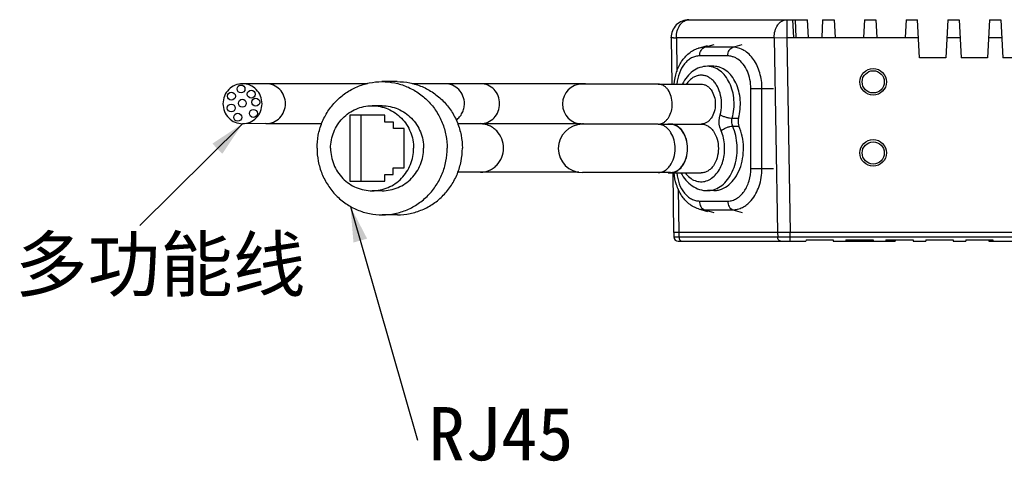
# Model space of a CAD drawing. Header units: millimetres. Extents: x 981 to 1872, y 361 to 991.
# Tile 38 of 62: x 1464 to 1575, y 676 to 725. Entities that reach past the tile are written whole.
import ezdxf

# ---------------------------------------------------------------- set-up
doc = ezdxf.new("R2010")
doc.units = ezdxf.units.MM
doc.header["$LTSCALE"] = 46.2
doc.layers.get('0').update_dxf_attribs({"linetype": 'CONTINUOUS'})
doc.styles.get("Standard").update_dxf_attribs({"font": 'simfang.ttf'})
doc.dimstyles.get("Standard").update_dxf_attribs({"dimtxt": 4, "dimasz": 4, "dimexe": 2, "dimexo": 0, "dimtad": 1, "dimdsep": 46, "dimtxsty": 'Standard', "dimblk": '_FILLED', "dimblk1": '_FILLED', "dimblk2": '_FILLED', "dimcen": 0.09, "dimazin": 2, "dimtol": 1, "dimtp": 0.01, "dimtm": 0.01, "dimtfac": 1, "dimtofl": 0, "dimtmove": 0, "dimatfit": 3, "dimldrblk": '_FILLED', "dimfxl": 1, "dimtolj": 1, "dimarcsym": 0})

# ---------------------------------------------------------------- blocks, each defined once
blk = doc.blocks.new('_FILLED')
at = {"color": 0, "linetype": 'ByBlock'}
blk.add_solid([(0, 0), (-1, 0.2), (-1, -0.2)], dxfattribs=at)

msp = doc.modelspace()

# ---------------------------------------------------------------- linework, layer by layer
at = {"color": 7, "linetype": 'Continuous'}
for p, q in [((1539.753, 725.231), (1553.121, 725.231)), ((1551.421, 725.231), (1551.526, 723.231)), ((1553.226, 723.231), (1553.121, 725.231)), ((1554.821, 725.231), (1554.716, 723.231)), ((1554.821, 725.231), (1556.121, 725.231)), ((1556.121, 725.231), (1556.226, 723.231)), ((1559.521, 725.231), (1559.416, 723.231)), ((1559.521, 725.231), (1560.821, 725.231)), ((1560.821, 725.231), (1560.926, 723.231)), ((1564.221, 725.231), (1564.116, 723.231)), ((1564.221, 725.231), (1565.521, 725.231)), ((1565.746, 720.931), (1565.521, 725.231)), ((1568.921, 725.231), (1568.695, 720.931)), ((1568.921, 725.231), (1570.221, 725.231)), ((1570.221, 725.231), (1570.446, 720.931)), ((1573.621, 725.231), (1573.395, 720.931)), ((1573.621, 725.231), (1574.921, 725.231)), ((1574.921, 725.231), (1575.146, 720.931)), ((1537.753, 723.207), (1537.753, 723.256)), ((1537.753, 723.207), (1537.817, 717.981)), ((1551.526, 723.231), (1554.716, 723.231)), ((1556.226, 723.231), (1559.416, 723.231)), ((1560.926, 723.231), (1564.116, 723.231)), ((1540.819, 722.024), (1541.837, 722.338)), ((1568.695, 720.931), (1565.746, 720.931)), ((1573.395, 720.931), (1570.446, 720.931)), ((1578.095, 720.931), (1575.146, 720.931)), ((1542.547, 719.981), (1541.84, 719.981)), ((1492.491, 718.027), (1489.441, 718.021)), ((1506.869, 718.259), (1505.16, 718.256)), ((1512.245, 718.02), (1511.719, 718.02)), ((1516.276, 718.028), (1512.245, 718.02)), ((1527.616, 718.022), (1516.276, 718.028)), ((1527.75, 718.021), (1527.616, 718.022)), ((1536.285, 717.981), (1527.75, 717.988)), ((1536.284, 717.981), (1541.133, 717.981)), ((1505.166, 715.541), (1504.039, 715.539)), ((1492.091, 713.526), (1489.45, 713.521)), ((1501.536, 714.469), (1501.532, 707.042)), ((1505.498, 714.466), (1501.536, 714.469)), ((1502.792, 714.471), (1502.788, 707.045)), ((1505.498, 713.687), (1505.498, 714.466)), ((1506.444, 713.686), (1505.498, 713.687)), ((1506.443, 712.968), (1506.444, 713.686)), ((1516.28, 713.528), (1513.675, 713.523)), ((1516.274, 713.494), (1513.686, 713.488)), ((1527.389, 713.522), (1516.274, 713.528)), ((1527.613, 713.487), (1516.274, 713.494)), ((1527.747, 713.486), (1527.613, 713.487)), ((1527.862, 713.487), (1527.747, 713.488)), ((1536.283, 713.481), (1527.862, 713.487)), ((1536.284, 713.481), (1541.132, 713.481)), ((1507.651, 712.967), (1506.443, 712.968)), ((1507.648, 708.535), (1507.651, 712.967)), ((1527.862, 713.452), (1527.747, 713.453)), ((1536.283, 713.446), (1527.862, 713.452)), ((1537.665, 713.446), (1536.281, 713.446)), ((1506.44, 707.818), (1506.441, 708.536)), ((1506.441, 708.536), (1507.648, 708.535)), ((1516.278, 708.063), (1513.695, 708.058)), ((1527.336, 708.057), (1516.271, 708.063)), ((1536.28, 708.016), (1527.744, 708.023)), ((1537.665, 708.016), (1536.281, 708.016)), ((1537.665, 707.981), (1541.13, 707.981)), ((1537.939, 707.985), (1538.021, 701.281)), ((1501.532, 707.042), (1505.494, 707.039)), ((1505.494, 707.039), (1505.495, 707.819)), ((1505.495, 707.819), (1506.44, 707.818)), ((1505.185, 705.971), (1504.059, 705.969)), ((1542.544, 705.981), (1541.837, 705.981)), ((1540.814, 703.942), (1541.832, 703.628)), ((1506.9, 703.259), (1505.191, 703.256)), ((1607.021, 701.281), (1538.021, 701.281)), ((1538.045, 701.281), (1538.058, 700.768)), ((1538.558, 700.281), (1552.944, 700.281)), ((1552.948, 700.431), (1552.944, 700.281)), ((1552.948, 700.431), (1556.019, 700.431)), ((1556.019, 700.431), (1556.023, 700.281)), ((1556.023, 700.281), (1562.981, 700.281)), ((1557.448, 700.431), (1557.444, 700.281)), ((1557.448, 700.431), (1560.519, 700.431)), ((1560.519, 700.431), (1560.523, 700.281)), ((1561.948, 700.431), (1561.944, 700.281)), ((1561.948, 700.431), (1565.019, 700.431)), ((1562.985, 700.431), (1562.981, 700.281)), ((1565.019, 700.431), (1565.023, 700.281)), ((1565.023, 700.281), (1566.444, 700.281)), ((1566.448, 700.431), (1566.444, 700.281)), ((1566.448, 700.431), (1569.519, 700.431)), ((1569.519, 700.431), (1569.523, 700.281)), ((1569.523, 700.281), (1570.944, 700.281)), ((1570.948, 700.431), (1570.944, 700.281)), ((1570.948, 700.431), (1574.019, 700.431)), ((1573.559, 700.431), (1573.563, 700.281)), ((1573.563, 700.281), (1606.484, 700.281)), ((1574.019, 700.431), (1574.023, 700.281))]:
    msp.add_line(p, q, dxfattribs=at)
at = {"color": 9, "linetype": 'Continuous'}
for p, q in [((1550.77, 725.231), (1550.77, 723.231)), ((1551.843, 723.231), (1551.749, 725.231)), ((1538.339, 723.207), (1538.385, 719.381)), ((1549.356, 723.207), (1538.339, 723.207)), ((1541.52, 722.131), (1542.586, 722.451)), ((1544.702, 722.127), (1545.768, 722.448)), ((1549.356, 723.207), (1550.77, 723.231)), ((1549.356, 723.207), (1549.735, 701.281)), ((1550.77, 723.231), (1551.149, 701.281)), ((1550.77, 723.231), (1551.526, 723.231)), ((1554.716, 723.231), (1556.226, 723.231)), ((1559.416, 723.231), (1560.926, 723.231)), ((1564.116, 723.231), (1565.626, 723.231)), ((1568.816, 723.231), (1570.326, 723.231)), ((1573.516, 723.231), (1575.026, 723.231)), ((1541.52, 722.131), (1540.819, 722.024)), ((1544.702, 722.127), (1541.52, 722.131)), ((1544.141, 721.149), (1540.959, 721.152)), ((1546.729, 708.477), (1546.734, 717.477)), ((1546.734, 717.477), (1547.986, 717.476)), ((1547.981, 708.476), (1547.986, 717.476)), ((1547.986, 717.476), (1549.278, 717.476)), ((1544.629, 714.15), (1545.336, 714.15)), ((1544.686, 713.248), (1545.393, 713.248)), ((1546.729, 708.477), (1547.981, 708.476)), ((1547.981, 708.476), (1549.273, 708.476)), ((1538.547, 706.181), (1538.606, 701.281)), ((1540.95, 704.813), (1544.132, 704.81)), ((1540.814, 703.942), (1541.51, 703.835)), ((1541.51, 703.835), (1544.692, 703.832)), ((1541.51, 703.835), (1542.576, 703.515)), ((1544.692, 703.832), (1545.758, 703.511)), ((1538.623, 701.281), (1538.633, 700.768)), ((1549.752, 701.281), (1549.761, 700.768)), ((1551.149, 700.281), (1551.149, 701.281)), ((1538.058, 700.768), (1606.983, 700.768)), ((1558.881, 700.431), (1558.883, 700.281)), ((1559.989, 700.281), (1559.989, 700.431)), ((1562.107, 700.431), (1562.104, 700.281)), ((1573.968, 700.281), (1573.964, 700.43))]:
    msp.add_line(p, q, dxfattribs=at)
at = {"color": 7, "linetype": 'Continuous'}
for points in [[(1503.53, 718.024), (1501.287, 718.025), (1499.806, 718.026), (1498.236, 718.027), (1496.817, 718.027), (1495.662, 718.028), (1494.65, 718.028), (1493.778, 718.028), (1493.064, 718.028), (1492.491, 718.027)], [(1511.719, 718.02), (1511.144, 718.019), (1510.36, 718.02), (1509.442, 718.022), (1508.558, 718.021)], [(1492.091, 713.526), (1493.063, 713.527), (1493.77, 713.528), (1494.635, 713.528), (1495.639, 713.528), (1496.786, 713.528), (1498.19, 713.527), (1498.387, 713.527)]]:
    msp.add_lwpolyline(points, dxfattribs=at)
for centre, radius in [((1560.521, 718.231), 1.5), ((1560.521, 718.231), 1.25), ((1560.521, 710.231), 1.5), ((1560.521, 710.231), 1.25)]:
    msp.add_circle(centre, radius, dxfattribs=at)
for centre in [(1488.195, 716.622), (1489.279, 717.432), (1490.433, 716.847), (1488.178, 715.287), (1489.427, 715.825), (1490.936, 715.946), (1488.907, 714.247), (1490.676, 714.681)]:
    msp.add_circle(centre, 0.446)
for centre, radius, start, end in [((1539.753, 723.231), 2, 90, 180.7), ((1527.749, 715.738), 2.25, 89.96833, 269.96833), ((1527.749, 715.771), 2.25, 80.7882, 89.96833), ((1527.746, 710.771), 2.715, 84.49756, 89.96833), ((1537.666, 712.092), 1.39, 89.97054, 100.41039), ((1527.746, 710.738), 2.715, 89.96833, 269.96833), ((1537.67, 712.067), 1.414, 100.39985, 102.21559), ((1537.666, 709.374), 1.393, 259.1707, 269.93325), ((1538.558, 700.781), 0.5, 181.5, 270)]:
    msp.add_arc(centre, radius, start, end, dxfattribs=at)
at = {"color": 9, "linetype": 'Continuous'}
for centre, radius, start, end in [((1537.64, 819.228), 96.024, 270.2273, 270.41692), ((1543.935, 718.832), 2.363, 55.72229, 56.0799), ((1536.284, 714.62), 1.139, 270.0325, 281.43617), ((1536.281, 712.071), 1.375, 78.43918, 89.903), ((1543.889, 707.377), 3.815, 318.39071, 319.22907)]:
    msp.add_arc(centre, radius, start, end, dxfattribs=at)
for points, knots in [([(1538.339, 723.207), (1538.336, 723.467), (1538.4, 723.971), (1538.654, 724.541), (1538.948, 724.892), (1539.196, 725.084), (1539.468, 725.204), (1539.659, 725.231), (1539.753, 725.231)], [0, 0, 0, 0, 0.2869807, 0.5536815, 0.6756937, 0.789509, 0.8966973, 1, 1, 1, 1]), ([(1549.356, 723.207), (1549.354, 723.467), (1549.418, 723.971), (1549.671, 724.541), (1549.966, 724.892), (1550.213, 725.084), (1550.485, 725.204), (1550.677, 725.231), (1550.77, 725.231)], [0, 0, 0, 0, 0.2869824, 0.5536822, 0.6756942, 0.7895093, 0.8966974, 1, 1, 1, 1]), ([(1538.021, 723.205), (1538, 723.205), (1537.962, 723.205), (1537.908, 723.205), (1537.862, 723.205), (1537.824, 723.205), (1537.794, 723.205), (1537.774, 723.205), (1537.763, 723.206), (1537.758, 723.206), (1537.755, 723.207), (1537.753, 723.206), (1537.753, 723.207)], [0, 0, 0, 0, 0.2302671, 0.4317421, 0.6036964, 0.7454017, 0.8562027, 0.9357342, 0.9636847, 0.9837141, 0.9957994, 1, 1, 1, 1]), ([(1540.959, 721.152), (1540.959, 721.265), (1540.985, 721.484), (1541.099, 721.78), (1541.277, 722.011), (1541.438, 722.106), (1541.52, 722.131)], [0, 0, 0, 0, 0.2810585, 0.5466956, 0.786483, 1, 1, 1, 1]), ([(1544.141, 721.149), (1544.141, 721.261), (1544.167, 721.48), (1544.281, 721.776), (1544.459, 722.007), (1544.62, 722.103), (1544.702, 722.127)], [0, 0, 0, 0, 0.2810585, 0.5466956, 0.786483, 1, 1, 1, 1]), ([(1547.986, 717.476), (1547.986, 718.075), (1547.831, 719.235), (1547.24, 720.545), (1546.558, 721.349), (1545.986, 721.789), (1545.359, 722.064), (1544.918, 722.127), (1544.702, 722.127)], [0, 0, 0, 0, 0.2870296, 0.5535521, 0.6754987, 0.7893326, 0.896563, 1, 1, 1, 1]), ([(1540.959, 721.152), (1540.804, 721.153), (1540.487, 721.112), (1540.032, 720.933), (1539.61, 720.642), (1539.093, 720.107), (1538.608, 719.215), (1538.428, 718.408), (1538.387, 717.984)], [0, 0, 0, 0, 0.1049612, 0.2131656, 0.3270947, 0.4483275, 0.712593, 1, 1, 1, 1]), ([(1544.757, 721.043), (1544.707, 721.061), (1544.507, 721.121), (1544.297, 721.149), (1544.141, 721.149)], [0, 0, 0, 0, 0.2536268, 1, 1, 1, 1]), ([(1545.253, 720.793), (1545.214, 720.82), (1545.057, 720.919), (1544.888, 720.998), (1544.757, 721.043)], [0, 0, 0, 0, 0.2558085, 1, 1, 1, 1]), ([(1546.734, 717.477), (1546.734, 717.817), (1546.669, 718.487), (1546.379, 719.423), (1545.918, 720.216), (1545.494, 720.629), (1545.265, 720.785)], [0, 0, 0, 0, 0.272535, 0.5347241, 0.7784556, 1, 1, 1, 1]), ([(1544.629, 714.15), (1544.815, 714.805), (1544.912, 715.85), (1544.695, 717.185), (1544.367, 718.107), (1543.891, 718.894), (1543.291, 719.502), (1542.7, 719.83), (1542.209, 719.96), (1541.962, 719.981), (1541.84, 719.981)], [0, 0, 0, 0, 0.2792238, 0.4187202, 0.5525163, 0.6776654, 0.7928319, 0.8989686, 0.9498494, 1, 1, 1, 1]), ([(1494.285, 715.775), (1494.285, 716.067), (1494.171, 716.657), (1493.683, 717.406), (1492.95, 717.909), (1492.368, 718.026), (1492.082, 718.026)], [0, 0, 0, 0, 0.2526161, 0.5036612, 0.7526008, 1, 1, 1, 1]), ([(1514.455, 715.769), (1514.456, 716.062), (1514.342, 716.652), (1513.853, 717.401), (1513.12, 717.904), (1512.538, 718.021), (1512.251, 718.02)], [0, 0, 0, 0, 0.2526173, 0.5036624, 0.7526008, 1, 1, 1, 1]), ([(1537.875, 715.729), (1537.875, 716.019), (1537.8, 716.581), (1537.514, 717.215), (1537.184, 717.604), (1536.907, 717.818), (1536.604, 717.951), (1536.39, 717.981), (1536.285, 717.981)], [0, 0, 0, 0, 0.2870518, 0.5535505, 0.675498, 0.7893383, 0.8965556, 1, 1, 1, 1]), ([(1543.266, 714.522), (1543.366, 714.875), (1543.474, 715.612), (1543.372, 716.703), (1543.072, 717.547), (1542.712, 718.114), (1542.401, 718.461), (1542.05, 718.729), (1541.671, 718.908), (1541.273, 718.992), (1540.871, 718.976), (1540.477, 718.863), (1540.105, 718.656), (1539.766, 718.364), (1539.573, 718.125), (1539.484, 717.995)], [0, 0, 0, 0, 0.1448657, 0.290641, 0.4291003, 0.4937711, 0.5547715, 0.6122062, 0.6666557, 0.7191712, 0.771158, 0.8241245, 0.8793915, 0.9378738, 1, 1, 1, 1]), ([(1492.091, 713.526), (1492.377, 713.527), (1492.956, 713.646), (1493.685, 714.149), (1494.171, 714.895), (1494.284, 715.483), (1494.285, 715.775)], [0, 0, 0, 0, 0.2474074, 0.4963463, 0.7473841, 1, 1, 1, 1]), ([(1513.518, 713.927), (1513.662, 714.031), (1513.926, 714.274), (1514.226, 714.722), (1514.413, 715.23), (1514.455, 715.59), (1514.455, 715.769)], [0, 0, 0, 0, 0.2483375, 0.4979093, 0.7487737, 1, 1, 1, 1]), ([(1536.509, 713.504), (1536.604, 713.523), (1536.795, 713.587), (1537.057, 713.751), (1537.294, 713.977), (1537.572, 714.36), (1537.812, 714.951), (1537.875, 715.465), (1537.875, 715.729)], [0, 0, 0, 0, 0.1037927, 0.2126878, 0.328387, 0.4515288, 0.7172416, 1, 1, 1, 1]), ([(1543.379, 712.718), (1543.319, 712.854), (1543.128, 713.434), (1543.14, 714.079), (1543.266, 714.522)], [0, 0, 0, 0, 0.2445887, 1, 1, 1, 1]), ([(1543.266, 714.522), (1543.364, 714.466), (1543.584, 714.367), (1543.934, 714.253), (1544.288, 714.175), (1544.522, 714.15), (1544.629, 714.15)], [0, 0, 0, 0, 0.2363499, 0.5070411, 0.7740375, 1, 1, 1, 1]), ([(1544.686, 713.248), (1544.656, 713.316), (1544.56, 713.606), (1544.567, 713.928), (1544.629, 714.15)], [0, 0, 0, 0, 0.2445047, 1, 1, 1, 1]), ([(1538.201, 710.729), (1538.201, 711.048), (1538.125, 711.669), (1537.837, 712.382), (1537.502, 712.845), (1537.217, 713.119), (1536.901, 713.317), (1536.671, 713.395), (1536.556, 713.418)], [0, 0, 0, 0, 0.2826955, 0.5484172, 0.6715794, 0.7873007, 0.8962103, 1, 1, 1, 1]), ([(1542.509, 706.077), (1542.78, 706.155), (1543.319, 706.416), (1544.005, 707.043), (1544.561, 707.875), (1544.96, 708.864), (1545.183, 709.957), (1545.23, 711.451), (1544.984, 712.573), (1544.686, 713.248)], [0, 0, 0, 0, 0.1020766, 0.2123871, 0.3323123, 0.4609835, 0.5958739, 0.7334506, 1, 1, 1, 1]), ([(1543.379, 712.718), (1543.466, 712.795), (1543.669, 712.935), (1544.004, 713.099), (1544.348, 713.212), (1544.58, 713.248), (1544.686, 713.248)], [0, 0, 0, 0, 0.2432351, 0.514052, 0.7774182, 1, 1, 1, 1]), ([(1543.585, 709.315), (1543.747, 709.874), (1543.867, 711.045), (1543.61, 712.196), (1543.379, 712.718)], [0, 0, 0, 0, 0.5050026, 1, 1, 1, 1]), ([(1536.281, 708.016), (1536.407, 708.016), (1536.665, 708.053), (1537.031, 708.213), (1537.365, 708.469), (1537.764, 708.938), (1538.11, 709.702), (1538.201, 710.379), (1538.201, 710.729)], [0, 0, 0, 0, 0.1034621, 0.210681, 0.3245103, 0.4464407, 0.7129154, 1, 1, 1, 1]), ([(1539.334, 707.972), (1539.484, 707.777), (1539.816, 707.432), (1540.418, 707.08), (1541.072, 706.944), (1541.73, 707.04), (1542.344, 707.356), (1542.879, 707.864), (1543.309, 708.531), (1543.507, 709.044), (1543.585, 709.315)], [0, 0, 0, 0, 0.1286237, 0.2471869, 0.3593641, 0.4709848, 0.5880826, 0.7147973, 0.8524904, 1, 1, 1, 1]), ([(1538.382, 707.978), (1538.424, 707.555), (1538.604, 706.749), (1539.088, 705.86), (1539.603, 705.325), (1540.025, 705.035), (1540.478, 704.855), (1540.795, 704.814), (1540.95, 704.813)], [0, 0, 0, 0, 0.2873618, 0.5516124, 0.6728568, 0.7868073, 0.8950329, 1, 1, 1, 1]), ([(1544.132, 704.81), (1544.302, 704.81), (1544.651, 704.859), (1545.146, 705.075), (1545.598, 705.421), (1546.137, 706.055), (1546.605, 707.088), (1546.729, 708.004), (1546.729, 708.477)], [0, 0, 0, 0, 0.103455, 0.2106795, 0.3244928, 0.4464155, 0.7129179, 1, 1, 1, 1]), ([(1546.778, 704.886), (1547.177, 705.348), (1547.628, 706.212), (1547.928, 707.461), (1547.98, 708.135), (1547.981, 708.476)], [0, 0, 0, 0, 0.4760053, 0.7348357, 1, 1, 1, 1]), ([(1541.837, 705.981), (1541.894, 705.981), (1542.12, 705.989), (1542.345, 706.03), (1542.509, 706.077)], [0, 0, 0, 0, 0.2487579, 1, 1, 1, 1]), ([(1540.95, 704.813), (1540.95, 704.701), (1540.976, 704.482), (1541.089, 704.186), (1541.267, 703.955), (1541.428, 703.86), (1541.51, 703.835)], [0, 0, 0, 0, 0.2811248, 0.5467592, 0.7865054, 1, 1, 1, 1]), ([(1544.132, 704.81), (1544.132, 704.698), (1544.158, 704.479), (1544.271, 704.183), (1544.449, 703.952), (1544.61, 703.856), (1544.692, 703.832)], [0, 0, 0, 0, 0.2811248, 0.5467592, 0.7865054, 1, 1, 1, 1]), ([(1544.692, 703.832), (1544.876, 703.832), (1545.252, 703.877), (1545.795, 704.077), (1546.303, 704.402), (1546.601, 704.686), (1546.741, 704.844)], [0, 0, 0, 0, 0.2356357, 0.4777624, 0.7313799, 1, 1, 1, 1]), ([(1538.633, 700.768), (1538.634, 700.705), (1538.652, 700.583), (1538.727, 700.423), (1538.841, 700.31), (1538.94, 700.281), (1538.986, 700.281)], [0, 0, 0, 0, 0.2881037, 0.5550262, 0.7900658, 1, 1, 1, 1]), ([(1550.115, 700.281), (1550.069, 700.281), (1549.97, 700.31), (1549.856, 700.423), (1549.781, 700.583), (1549.762, 700.705), (1549.761, 700.768)], [0, 0, 0, 0, 0.2099341, 0.4449739, 0.7118963, 1, 1, 1, 1])]:
    msp.add_open_spline(points, degree=3, knots=knots, dxfattribs=at)
at = {"color": 7, "linetype": 'Continuous'}
for points, knots in [([(1538.09, 717.984), (1538.127, 718.443), (1538.302, 719.336), (1538.863, 720.544), (1539.575, 721.354), (1540.258, 721.809), (1540.629, 721.966), (1540.819, 722.024)], [0, 0, 0, 0, 0.2678741, 0.5244599, 0.7671002, 0.8844679, 1, 1, 1, 1]), ([(1541.84, 719.981), (1541.55, 719.981), (1540.961, 719.882), (1540.165, 719.458), (1539.504, 718.811), (1539.176, 718.277), (1539.038, 717.992)], [0, 0, 0, 0, 0.2407917, 0.4852566, 0.7373123, 1, 1, 1, 1]), ([(1545.336, 714.15), (1545.522, 714.805), (1545.619, 715.85), (1545.402, 717.185), (1545.075, 718.107), (1544.599, 718.894), (1543.998, 719.502), (1543.407, 719.83), (1542.917, 719.96), (1542.67, 719.981), (1542.547, 719.981)], [0, 0, 0, 0, 0.2792233, 0.4187203, 0.5525157, 0.6776655, 0.7928315, 0.8989687, 0.9498488, 1, 1, 1, 1]), ([(1489.441, 718.021), (1489.155, 718.02), (1488.575, 717.901), (1487.846, 717.399), (1487.359, 716.652), (1487.246, 716.064), (1487.246, 715.772)], [0, 0, 0, 0, 0.2474073, 0.4963452, 0.7473829, 1, 1, 1, 1]), ([(1491.646, 715.769), (1491.646, 716.062), (1491.532, 716.652), (1491.043, 717.401), (1490.31, 717.904), (1489.728, 718.021), (1489.441, 718.021)], [0, 0, 0, 0, 0.2526174, 0.5036625, 0.7526008, 1, 1, 1, 1]), ([(1497.842, 710.761), (1497.842, 711.25), (1497.937, 712.23), (1498.356, 713.642), (1499.036, 714.945), (1499.951, 716.088), (1501.066, 717.026), (1502.34, 717.725), (1503.722, 718.156), (1504.682, 718.255), (1505.161, 718.256)], [0, 0, 0, 0, 0.1263682, 0.2525387, 0.3783141, 0.5035907, 0.6283196, 0.7525426, 0.8763767, 1, 1, 1, 1]), ([(1505.161, 718.256), (1505.641, 718.257), (1506.605, 718.162), (1507.993, 717.733), (1509.272, 717.035), (1510.393, 716.095), (1511.313, 714.949), (1511.995, 713.642), (1512.415, 712.225), (1512.51, 711.242), (1512.509, 710.751)], [0, 0, 0, 0, 0.1236188, 0.2474498, 0.371672, 0.4964025, 0.6216825, 0.7474617, 0.8736337, 1, 1, 1, 1]), ([(1506.869, 718.259), (1507.349, 718.26), (1508.314, 718.165), (1509.702, 717.736), (1510.981, 717.038), (1512.102, 716.098), (1513.022, 714.953), (1513.704, 713.646), (1514.124, 712.229), (1514.218, 711.245), (1514.218, 710.755)], [0, 0, 0, 0, 0.1236188, 0.2474498, 0.371672, 0.4964025, 0.6216825, 0.7474617, 0.8736337, 1, 1, 1, 1]), ([(1518.419, 715.777), (1518.42, 716.07), (1518.31, 716.657), (1517.837, 717.406), (1517.124, 717.91), (1516.556, 718.028), (1516.276, 718.028)], [0, 0, 0, 0, 0.2561988, 0.5085094, 0.7557723, 1, 1, 1, 1]), ([(1541.133, 717.981), (1541.238, 717.981), (1541.452, 717.951), (1541.755, 717.818), (1542.032, 717.605), (1542.362, 717.216), (1542.649, 716.582), (1542.763, 715.73), (1542.648, 714.879), (1542.361, 714.245), (1542.031, 713.856), (1541.754, 713.643), (1541.45, 713.511), (1541.236, 713.481), (1541.132, 713.481)], [0, 0, 0, 0, 0.0517316, 0.105344, 0.1622648, 0.2232395, 0.3565187, 0.500055, 0.6435756, 0.7768182, 0.8377753, 0.8946689, 0.9482902, 1, 1, 1, 1]), ([(1487.246, 715.772), (1487.246, 715.479), (1487.359, 714.889), (1487.848, 714.14), (1488.581, 713.637), (1489.164, 713.52), (1489.45, 713.521)], [0, 0, 0, 0, 0.2526174, 0.5036625, 0.7526008, 1, 1, 1, 1]), ([(1489.45, 713.521), (1489.736, 713.521), (1490.316, 713.64), (1491.045, 714.143), (1491.532, 714.889), (1491.646, 715.477), (1491.646, 715.769)], [0, 0, 0, 0, 0.2474073, 0.4963452, 0.7473829, 1, 1, 1, 1]), ([(1516.28, 713.528), (1516.558, 713.529), (1517.126, 713.648), (1517.837, 714.151), (1518.31, 714.898), (1518.419, 715.484), (1518.419, 715.777)], [0, 0, 0, 0, 0.2442412, 0.4914988, 0.7437974, 1, 1, 1, 1]), ([(1499.37, 710.757), (1499.37, 711.069), (1499.431, 711.694), (1499.698, 712.595), (1500.132, 713.426), (1500.715, 714.155), (1501.427, 714.754), (1502.24, 715.2), (1503.121, 715.475), (1503.734, 715.538), (1504.039, 715.539)], [0, 0, 0, 0, 0.1263499, 0.2525477, 0.3783099, 0.5035893, 0.6283185, 0.7525425, 0.8763771, 1, 1, 1, 1]), ([(1504.039, 715.539), (1504.346, 715.539), (1504.961, 715.478), (1505.846, 715.205), (1506.663, 714.76), (1507.378, 714.16), (1507.964, 713.429), (1508.4, 712.595), (1508.668, 711.691), (1508.728, 711.064), (1508.728, 710.751)], [0, 0, 0, 0, 0.1236184, 0.24745, 0.3716733, 0.496404, 0.6216867, 0.7474528, 0.8736518, 1, 1, 1, 1]), ([(1505.166, 715.541), (1505.472, 715.542), (1506.087, 715.481), (1506.973, 715.207), (1507.789, 714.762), (1508.504, 714.162), (1509.091, 713.431), (1509.527, 712.598), (1509.795, 711.693), (1509.855, 711.066), (1509.855, 710.753)], [0, 0, 0, 0, 0.1236184, 0.24745, 0.3716733, 0.496404, 0.6216867, 0.7474528, 0.8736518, 1, 1, 1, 1]), ([(1518.858, 710.777), (1518.858, 711.13), (1518.727, 711.839), (1518.247, 712.596), (1517.721, 713.05), (1517.271, 713.303), (1516.783, 713.458), (1516.443, 713.493), (1516.274, 713.494)], [0, 0, 0, 0, 0.2556407, 0.5072672, 0.6317365, 0.7550694, 0.8777292, 1, 1, 1, 1]), ([(1537.665, 707.981), (1537.792, 707.981), (1538.054, 708.018), (1538.425, 708.18), (1538.763, 708.44), (1539.167, 708.915), (1539.517, 709.69), (1539.658, 710.73), (1539.518, 711.77), (1539.168, 712.545), (1538.765, 713.021), (1538.426, 713.281), (1538.056, 713.444), (1537.794, 713.481), (1537.667, 713.481)], [0, 0, 0, 0, 0.0517253, 0.1053255, 0.1622305, 0.2231894, 0.356429, 0.4999437, 0.6434704, 0.7767496, 0.8377306, 0.8946487, 0.9482832, 1, 1, 1, 1]), ([(1541.132, 713.481), (1541.259, 713.481), (1541.521, 713.444), (1541.891, 713.281), (1542.23, 713.021), (1542.633, 712.545), (1542.983, 711.77), (1543.123, 710.73), (1542.982, 709.69), (1542.632, 708.915), (1542.228, 708.44), (1541.889, 708.18), (1541.519, 708.018), (1541.257, 707.981), (1541.13, 707.981)], [0, 0, 0, 0, 0.0517168, 0.1053513, 0.1622694, 0.2232504, 0.3565296, 0.5000563, 0.643571, 0.7768106, 0.8377695, 0.8946745, 0.9482747, 1, 1, 1, 1]), ([(1545.336, 714.15), (1545.316, 714.076), (1545.259, 713.776), (1545.301, 713.456), (1545.393, 713.248)], [0, 0, 0, 0, 0.2521129, 1, 1, 1, 1]), ([(1539.585, 710.729), (1539.585, 711.079), (1539.495, 711.757), (1539.149, 712.523), (1538.75, 712.992), (1538.416, 713.249), (1538.05, 713.41), (1537.791, 713.446), (1537.665, 713.446)], [0, 0, 0, 0, 0.2870655, 0.5535784, 0.6755166, 0.7893428, 0.8965509, 1, 1, 1, 1]), ([(1542.544, 705.981), (1542.694, 705.981), (1542.995, 706.01), (1543.594, 706.182), (1544.306, 706.62), (1545.006, 707.418), (1545.53, 708.437), (1545.848, 709.608), (1545.941, 710.854), (1545.803, 712.092), (1545.555, 712.88), (1545.393, 713.248)], [0, 0, 0, 0, 0.0498323, 0.1005248, 0.2069819, 0.323594, 0.4508212, 0.5864058, 0.7263349, 0.8657683, 1, 1, 1, 1]), ([(1497.842, 710.761), (1497.842, 710.27), (1497.936, 709.287), (1498.356, 707.87), (1499.039, 706.563), (1499.958, 705.417), (1501.079, 704.477), (1502.359, 703.779), (1503.747, 703.35), (1504.711, 703.255), (1505.191, 703.256)], [0, 0, 0, 0, 0.1263663, 0.2525383, 0.3783175, 0.5035975, 0.628328, 0.7525502, 0.8763812, 1, 1, 1, 1]), ([(1499.37, 710.757), (1499.37, 710.444), (1499.43, 709.816), (1499.698, 708.912), (1500.134, 708.078), (1500.72, 707.348), (1501.435, 706.748), (1502.252, 706.303), (1503.137, 706.029), (1503.752, 705.968), (1504.059, 705.969)], [0, 0, 0, 0, 0.1263482, 0.2525472, 0.3783133, 0.503596, 0.6283267, 0.75255, 0.8763816, 1, 1, 1, 1]), ([(1504.059, 705.969), (1504.364, 705.969), (1504.977, 706.032), (1505.858, 706.308), (1506.671, 706.753), (1507.383, 707.352), (1507.966, 708.081), (1508.4, 708.912), (1508.667, 709.813), (1508.728, 710.439), (1508.728, 710.751)], [0, 0, 0, 0, 0.1236229, 0.2474575, 0.3716815, 0.4964107, 0.6216901, 0.7474523, 0.8736501, 1, 1, 1, 1]), ([(1505.185, 705.971), (1505.491, 705.972), (1506.103, 706.035), (1506.985, 706.31), (1507.798, 706.756), (1508.509, 707.354), (1509.093, 708.083), (1509.527, 708.915), (1509.794, 709.816), (1509.854, 710.441), (1509.855, 710.753)], [0, 0, 0, 0, 0.1236229, 0.2474575, 0.3716815, 0.4964107, 0.6216901, 0.7474523, 0.8736501, 1, 1, 1, 1]), ([(1505.191, 703.256), (1505.669, 703.257), (1506.63, 703.356), (1508.012, 703.787), (1509.285, 704.486), (1510.401, 705.424), (1511.316, 706.567), (1511.996, 707.87), (1512.414, 709.282), (1512.509, 710.262), (1512.509, 710.751)], [0, 0, 0, 0, 0.1236233, 0.2474574, 0.3716804, 0.4964093, 0.6216859, 0.7474613, 0.8736318, 1, 1, 1, 1]), ([(1506.9, 703.26), (1507.378, 703.26), (1508.339, 703.359), (1509.721, 703.791), (1510.994, 704.489), (1512.11, 705.428), (1513.025, 706.57), (1513.705, 707.873), (1514.123, 709.285), (1514.218, 710.265), (1514.218, 710.755)], [0, 0, 0, 0, 0.1236233, 0.2474574, 0.3716804, 0.4964093, 0.6216859, 0.7474613, 0.8736318, 1, 1, 1, 1]), ([(1516.278, 708.063), (1516.447, 708.064), (1516.786, 708.099), (1517.273, 708.255), (1517.722, 708.507), (1518.247, 708.96), (1518.726, 709.717), (1518.858, 710.424), (1518.858, 710.777)], [0, 0, 0, 0, 0.1222818, 0.2449417, 0.3682726, 0.4927367, 0.7443533, 1, 1, 1, 1]), ([(1537.665, 708.016), (1537.791, 708.016), (1538.049, 708.053), (1538.415, 708.213), (1538.749, 708.469), (1539.148, 708.938), (1539.494, 709.702), (1539.585, 710.38), (1539.585, 710.729)], [0, 0, 0, 0, 0.1034648, 0.2106823, 0.3245081, 0.4464371, 0.7129242, 1, 1, 1, 1]), ([(1540.814, 703.942), (1540.624, 704), (1540.253, 704.156), (1539.57, 704.611), (1538.859, 705.421), (1538.297, 706.627), (1538.123, 707.52), (1538.085, 707.978)], [0, 0, 0, 0, 0.1155397, 0.2329084, 0.4755568, 0.7321366, 1, 1, 1, 1]), ([(1538.854, 707.973), (1539.011, 707.683), (1539.377, 707.145), (1540.088, 706.499), (1540.924, 706.079), (1541.536, 705.981), (1541.837, 705.981)], [0, 0, 0, 0, 0.2627889, 0.5148816, 0.7593236, 1, 1, 1, 1])]:
    msp.add_open_spline(points, degree=3, knots=knots, dxfattribs=at)

# ---------------------------------------------------------------- texts
for s, p in [('多功能线', (1463.803, 694.686)), ('RJ45', (1510.418, 675.611))]:
    msp.add_text(s, height=6).set_placement(p)

# ---------------------------------------------------------------- leaders
for points in [[(1489.45, 713.521), (1477.891, 702.07)], [(1501.611, 704.202), (1509.18, 677.876)]]:
    msp.add_leader(points, dimstyle='Standard', override={"dimgap": 0.625, "dimtad": 0, "dimtih": 1, "dimtoh": 1, "dimdec": 4, "dimzin": 0, "dimcen": 7.56, "dimadec": 0, "dimazin": 0, "dimtdec": 4, "dimtzin": 0})

doc.saveas('drawing.dxf')
